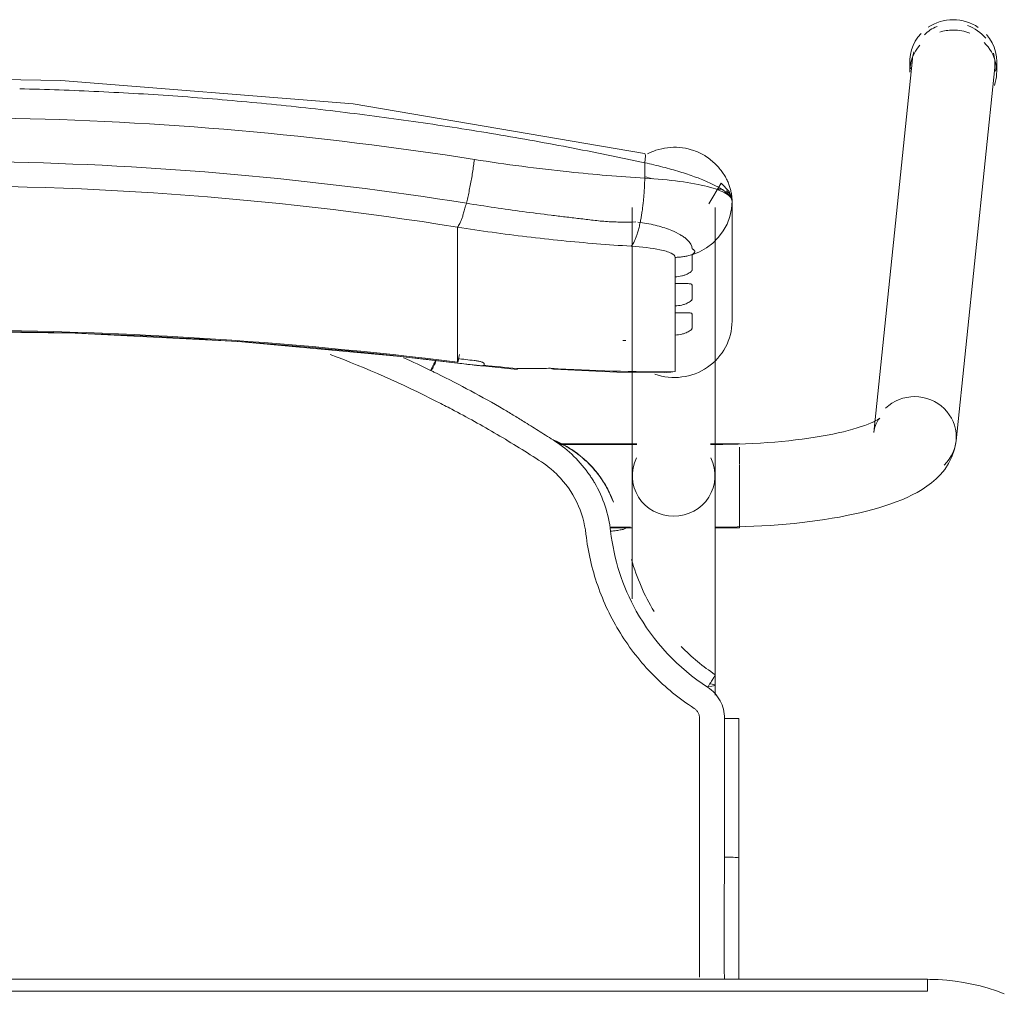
# Model space of a CAD drawing. Header units: metres. Extents: x 3 to 43.5, y -74 to -48.5.
# Tile 125 of 209: x 37.07 to 37.316, y -54.584 to -54.341. Entities that reach past the tile are written whole.
import ezdxf

# ---------------------------------------------------------------- set-up
doc = ezdxf.new("R2010")
doc.units = ezdxf.units.M
doc.layers.add('I-FURN', color=7, linetype='Continuous', lineweight=18)

# ---------------------------------------------------------------- blocks, each defined once
blk = doc.blocks.new('ConjuntoParaAlunoTamanho6 - CJA06_ConjuntoParaAlunoTamanho6-V15-1PAV - FRIGORÍFICA')
at = {"layer": 'I-FURN', "color": 253, "true_color": 0xaaaaaa}
for p, q in [((0.24321, 0.29526), (0.23354, 0.20182)), ((0.24254, 0.29456), (0.24254, 0.29197)), ((0.25413, 0.19969), (0.2638, 0.29312)), ((0.2643, 0.29197), (0.2643, 0.29456)), ((0.1981, 0.22964), (0.1981, 0.25969)), ((0.17315, 0.25812), (0.17315, 0.19097)), ((0.19385, 0.19097), (0.19385, 0.25812)), ((0.17457, 0.25441), (0.17513, 0.25435)), ((0.1959, 0.25221), (0.19685, 0.25395)), ((0.19685, 0.25395), (0.19754, 0.2558)), ((0.12943, 0.2438), (0.12943, 0.25317)), ((0.19471, 0.25062), (0.1959, 0.25221)), ((0.12943, 0.24214), (0.12943, 0.2438)), ((0.12943, 0.24214), (0.12943, 0.23653)), ((0.18386, 0.23904), (0.18386, 0.24073)), ((0.12943, 0.23653), (0.12943, 0.23486)), ((0.12943, 0.23486), (0.12943, 0.22925)), ((0.18386, 0.23176), (0.18386, 0.23345)), ((0.12943, 0.22759), (0.12943, 0.22925)), ((0.12943, 0.22759), (0.12943, 0.22197)), ((0.18386, 0.21701), (0.18386, 0.22617)), ((0.12943, 0.22031), (0.12943, 0.22197)), ((0.12946, 0.21915), (0.14434, 0.21757)), ((0.17944, 0.21689), (0.18173, 0.21678)), ((0.17429, 0.19894), (0.15474, 0.19894)), ((0.17429, 0.19879), (0.15494, 0.19879)), ((0.2, 0.19894), (0.19271, 0.19894)), ((0.19385, 0.19879), (0.19271, 0.19879)), ((0.19385, 0.19845), (0.19385, 0.19879)), ((0.19385, 0.19764), (0.19385, 0.19845)), ((0.2, 0.1938), (0.2, 0.19814)), ((0.19385, 0.1916), (0.19385, 0.19367)), ((0.2, 0.18573), (0.2, 0.19364)), ((0.19385, 0.18582), (0.19385, 0.18688)), ((0.19385, 0.18371), (0.19385, 0.18582)), ((0.2, 0.17794), (0.2, 0.1856)), ((0.16757, 0.17809), (0.17268, 0.17809)), ((0.1676, 0.17794), (0.17323, 0.17794)), ((0.19377, 0.17794), (0.2, 0.17794)), ((0.19385, 0.17809), (0.19385, 0.17951)), ((0.19385, 0.13604), (0.19385, 0.13857)), ((0.19983, 0.13021), (0.19982, 0.0953)), ((0.19982, 0.06497), (0.19982, 0.0953)), ((0.247, 0.06497), (-0.247, 0.06497)), ((0.247, 0.06497), (-0.247, 0.06497)), ((0.247, 0.06497), (0.247, 0.06197))]:
    blk.add_line(p, q, dxfattribs=at)
at = {"layer": 'I-FURN', "color": 253, "true_color": 0xaaaaaa, "flags": 128}
for points in [[(0.17623, 0.27161), (0.10331, 0.28398), (0.03018, 0.28985), (0.0001, 0.2904)], [(0.17627, 0.2654), (0.17627, 0.26637), (0.17627, 0.26734), (0.17627, 0.26831), (0.17627, 0.26928)], [(0.1981, 0.25971), (0.19792, 0.26092), (0.19739, 0.26208), (0.1954, 0.2642), (0.19227, 0.25896)], [(0.19754, 0.2558), (0.19796, 0.25773), (0.1981, 0.25969)], [(0.1981, 0.25971), (0.1981, 0.2522), (0.1981, 0.24468)], [(0.1981, 0.22964), (0.1981, 0.23715), (0.1981, 0.24467), (0.1981, 0.25218), (0.1981, 0.25969)], [(0.19172, 0.24799), (0.19331, 0.2492), (0.19471, 0.25062)], [(0.1881, 0.24628), (0.18997, 0.24701), (0.19172, 0.24799)], [(0.18386, 0.24073), (0.18386, 0.24195), (0.18386, 0.24317), (0.18386, 0.24439), (0.18386, 0.24561)], [(0.1881, 0.24628), (0.1881, 0.24532), (0.1881, 0.24435), (0.1881, 0.24339), (0.1881, 0.24243)], [(0.18386, 0.23345), (0.18386, 0.23485), (0.18386, 0.23624), (0.18386, 0.23764), (0.18386, 0.23904)], [(0.1881, 0.23868), (0.1881, 0.2378), (0.1881, 0.23692), (0.1881, 0.23603), (0.1881, 0.23515)], [(0.18386, 0.22617), (0.18386, 0.22757), (0.18386, 0.22897), (0.18386, 0.23036), (0.18386, 0.23176)], [(0.1881, 0.23141), (0.1881, 0.23052), (0.1881, 0.22964), (0.1881, 0.22876), (0.1881, 0.22787)], [(-0.12926, 0.21915), (-0.08865, 0.22342), (-0.0479, 0.2261), (-0.00707, 0.22717), (0.03376, 0.22666), (0.07455, 0.22454), (0.11521, 0.22083), (0.12946, 0.21915)], [(0.12943, 0.21937), (0.12943, 0.21961), (0.12943, 0.21984), (0.12943, 0.22007), (0.12943, 0.22031)], [(0.1361, 0.21901), (0.1361, 0.21893), (0.1361, 0.21886), (0.1361, 0.21878), (0.1361, 0.2187)], [(0.15351, 0.21761), (0.16928, 0.2169), (0.18131, 0.21677)], [(0.18173, 0.21678), (0.18279, 0.21686), (0.18386, 0.21701)], [(0.23507, 0.20536), (0.23501, 0.20531), (0.23482, 0.20518), (0.23451, 0.20499), (0.23408, 0.20476), (0.23355, 0.20449), (0.23291, 0.2042), (0.23217, 0.20389), (0.23133, 0.20358), (0.23041, 0.20326), (0.22941, 0.20294), (0.22832, 0.20262), (0.22717, 0.2023), (0.22594, 0.20199), (0.22464, 0.20169), (0.22328, 0.2014), (0.22186, 0.20112), (0.22039, 0.20086), (0.21886, 0.2006), (0.21729, 0.20036), (0.21567, 0.20014), (0.214, 0.19993), (0.2123, 0.19973), (0.21057, 0.19956), (0.2088, 0.1994), (0.207, 0.19926), (0.20518, 0.19913), (0.20334, 0.19903), (0.20148, 0.19894), (0.19961, 0.19888), (0.19772, 0.19883), (0.19583, 0.1988), (0.19394, 0.19879), (0.19385, 0.19879)], [(0.23354, 0.20182), (0.23373, 0.20287), (0.23403, 0.20376), (0.23437, 0.20445), (0.23469, 0.20492), (0.23492, 0.20521), (0.23505, 0.20534), (0.23507, 0.20536)], [(0.25413, 0.19969), (0.25375, 0.19762), (0.25311, 0.19572), (0.25226, 0.19403), (0.25129, 0.19256), (0.25023, 0.19128), (0.24913, 0.19017), (0.24799, 0.18919), (0.24683, 0.18832), (0.24563, 0.18753), (0.24441, 0.18681), (0.24316, 0.18615), (0.24188, 0.18553), (0.24055, 0.18496), (0.23919, 0.18441), (0.23778, 0.1839), (0.23633, 0.18341), (0.23483, 0.18295), (0.2333, 0.18251), (0.23171, 0.1821), (0.23008, 0.1817), (0.22841, 0.18133), (0.2267, 0.18098), (0.22495, 0.18064), (0.22315, 0.18033), (0.22132, 0.18004), (0.21946, 0.17976), (0.21756, 0.17951), (0.21562, 0.17928), (0.21366, 0.17906), (0.21168, 0.17887), (0.20967, 0.1787), (0.20763, 0.17855), (0.20558, 0.17842), (0.20352, 0.17831), (0.20144, 0.17823), (0.19935, 0.17816), (0.19725, 0.17811), (0.19515, 0.17809), (0.19385, 0.17809)], [(0.17315, 0.16015), (0.17315, 0.162), (0.17315, 0.16382), (0.17315, 0.1656), (0.17315, 0.16735), (0.17315, 0.16905), (0.17315, 0.17071), (0.17315, 0.17233), (0.17315, 0.1739), (0.17315, 0.17541), (0.17315, 0.17687), (0.17315, 0.17828), (0.17315, 0.17963), (0.17315, 0.18092), (0.17315, 0.18215), (0.17315, 0.18331), (0.17315, 0.18441), (0.17315, 0.18544), (0.17315, 0.1864), (0.17315, 0.18729), (0.17315, 0.1881), (0.17315, 0.18885), (0.17315, 0.18951), (0.17315, 0.19011), (0.17315, 0.19062), (0.17315, 0.19097)], [(0.19385, 0.19097), (0.19385, 0.19051), (0.19385, 0.18998), (0.19385, 0.18937), (0.19385, 0.18869), (0.19385, 0.18793), (0.19385, 0.1871), (0.19385, 0.18619), (0.19385, 0.18522), (0.19385, 0.18417), (0.19385, 0.18306), (0.19385, 0.18188), (0.19385, 0.18064), (0.19385, 0.17934), (0.19385, 0.17798), (0.19385, 0.17656), (0.19385, 0.17508), (0.19385, 0.17355), (0.19385, 0.17198), (0.19385, 0.17035), (0.19385, 0.16868), (0.19385, 0.16696), (0.19385, 0.16521), (0.19385, 0.16342), (0.19385, 0.16159), (0.19385, 0.15974), (0.19385, 0.15785), (0.19385, 0.15594), (0.19385, 0.15401), (0.19385, 0.15206), (0.19385, 0.15009), (0.19385, 0.14811), (0.19385, 0.14612), (0.19385, 0.14413), (0.19385, 0.14213), (0.19385, 0.14013), (0.19385, 0.13857)], [(0.16841, 0.18432), (0.16841, 0.18434), (0.16841, 0.18435), (0.16841, 0.18437), (0.16841, 0.18438)], [(0.19623, 0.13025), (0.19623, 0.12639), (0.19623, 0.12254), (0.19623, 0.11868), (0.19623, 0.11483), (0.19623, 0.11097), (0.19623, 0.10712), (0.19623, 0.10327), (0.19623, 0.09941), (0.19623, 0.09556)], [(0.2662, 0.06136), (0.26421, 0.06209), (0.2622, 0.06274), (0.26015, 0.06331), (0.25809, 0.06379), (0.25601, 0.0642), (0.25391, 0.06451), (0.25181, 0.06475), (0.24969, 0.0649), (0.24757, 0.06496), (0.247, 0.06497)], [(0.247, 0.06197), (0.1235, 0.06197), (0, 0.06197), (-0.1235, 0.06197), (-0.247, 0.06197)], [(-0.247, 0.06197), (-0.1235, 0.06197), (0, 0.06197), (0.1235, 0.06197), (0.247, 0.06197)]]:
    blk.add_lwpolyline(points, dxfattribs=at)
at = {"layer": 'I-FURN', "color": 253, "true_color": 0xaaaaaa}
for centre, major_axis, ratio, start_param, end_param in [((0.25351, 0.29419), (-0.01029, 0.00107), 0.967158, 5.223081, 5.597593), ((0.25342, 0.29456), (0.01088, 0), 0.965926, 1.570796, 2.182166), ((0.25342, 0.29456), (-0.01088, 0), 0.965926, 4.098128, 4.712389), ((0.25351, 0.29419), (-0.01029, 0.00107), 0.967158, 3.921544, 4.46746), ((0.25342, 0.29456), (0.01088, 0), 0.965926, 2.404321, 3.312013), ((0.25342, 0.29197), (0.01088, 0), 0.965926, 1.581694, 1.883969), ((0.25342, 0.29197), (0.01088, 0), 0.965926, 1.176355, 1.570796), ((0.25342, 0.29456), (0.01088, 0), 0.965926, 6.052088, 6.985956), ((0.25342, 0.29197), (0.01088, 0), 0.965926, 2.446266, 3.141593), ((0.25342, 0.29197), (0.01088, 0), 0.965926, 5.959867, 7.062609), ((0.25351, 0.29419), (-0.01029, 0.00107), 0.967158, 6.102343, 6.382991), ((0.25351, 0.29419), (-0.01029, 0.00107), 0.967158, 3.141593, 3.502975), ((0.0001, -0.77159), (1.0211, 0), 0.978148, 1.443771, 1.697822), ((0.0001, -0.77117), (1.0209, 0), 0.978148, 1.443771, 1.697822), ((0.1837, 0.22964), (0.0144, 0), 0.978148, 4.362105, 6.283185), ((0.17947, 0.60128), (0.385, 0), 0.978148, 4.689765, 4.691852), ((0.17947, 0.60356), (0.395, 0), 0.978148, 4.585364, 4.595996), ((0.1307, 0.22908), (0.00124, 0.00992), 0.026339, 3.316669, 3.819869), ((0.17947, 0.60221), (0.3948, 0), 0.978148, 4.585364, 4.595936), ((0.17947, 0.60263), (0.395, 0), 0.978148, 4.602237, 4.623287), ((0.14521, 0.22754), (0.00087, 0.00996), 0.018501, 2.93296, 3.325659), ((0.17947, 0.60336), (0.395, 0), 0.978148, 4.644485, 4.723499), ((0.24383, 0.20075), (-0.01029, 0.00107), 0.967158, 4.812195, 5.597593), ((0.24383, 0.20075), (-0.01029, 0.00107), 0.967158, 3.241398, 4.812195), ((0.24383, 0.20075), (-0.01029, 0.00107), 0.967158, 2.456, 3.241398), ((0.1835, 0.19097), (0.01035, 0), 0.978148, 2.686587, 4.712389), ((0.1835, 0.19097), (0.01035, 0), 0.978148, 4.712389, 6.738191), ((0.1835, 0.13857), (0.01035, 0), 0.069756, 5.759587, 6.776353)]:
    blk.add_ellipse(centre, major_axis=major_axis, ratio=ratio, start_param=start_param, end_param=end_param, dxfattribs=at)
for points in [[(0.03973, 0.28708), (0.03313, 0.2874), (0.02653, 0.28763), (0.01992, 0.28779)], [(0.0595, 0.28591), (0.05292, 0.28638), (0.04633, 0.28677), (0.03973, 0.28708)], [(0.07921, 0.28427), (0.07265, 0.28489), (0.06608, 0.28544), (0.0595, 0.28591)], [(0.09885, 0.28217), (0.09232, 0.28294), (0.08577, 0.28365), (0.07921, 0.28427)], [(0.11839, 0.27961), (0.11189, 0.28054), (0.10538, 0.28139), (0.09885, 0.28217)], [(0.13782, 0.27661), (0.13136, 0.27768), (0.12489, 0.27868), (0.11839, 0.27961)], [(0.15712, 0.27316), (0.15071, 0.27438), (0.14427, 0.27553), (0.13782, 0.27661)], [(0.17627, 0.26928), (0.16991, 0.27065), (0.16353, 0.27194), (0.15712, 0.27316)], [(0.17627, 0.26928), (0.17633, 0.26966), (0.17642, 0.27037), (0.17644, 0.2712), (0.17636, 0.27149), (0.1763, 0.27156)], [(0.13164, 0.25914), (0.13175, 0.25959), (0.13198, 0.26053), (0.13231, 0.26203), (0.13262, 0.26359), (0.13292, 0.2652), (0.1332, 0.26684), (0.13344, 0.26848), (0.13359, 0.26956), (0.13366, 0.2701)], [(0.17513, 0.25435), (0.1752, 0.25471), (0.17534, 0.25544), (0.17553, 0.25659), (0.17571, 0.25778), (0.17586, 0.25902), (0.17599, 0.26028), (0.1761, 0.26156), (0.17618, 0.26285), (0.17624, 0.26413), (0.17626, 0.26498), (0.17627, 0.2654)], [(0.1981, 0.25969), (0.1981, 0.26035), (0.19703, 0.26165), (0.19239, 0.26338), (0.18523, 0.2647), (0.17934, 0.26523), (0.17627, 0.2654)], [(0.17811, 0.26528), (0.17751, 0.26545), (0.1769, 0.26561), (0.17629, 0.26577)], [(0.12943, 0.25317), (0.12952, 0.25327), (0.1297, 0.25353), (0.13, 0.25409), (0.13031, 0.25481), (0.13064, 0.25568), (0.13097, 0.2567), (0.1313, 0.25786), (0.13153, 0.2587), (0.13164, 0.25914)], [(0.17285, 0.2484), (0.17297, 0.2485), (0.1732, 0.24877), (0.17355, 0.24934), (0.17389, 0.25006), (0.17423, 0.25093), (0.17455, 0.25195), (0.17485, 0.25308), (0.17504, 0.25392), (0.17513, 0.25435)], [(0.18386, 0.24561), (0.18422, 0.24561), (0.18494, 0.24565), (0.18601, 0.24578), (0.18707, 0.24599), (0.18776, 0.24617), (0.1881, 0.24628)], [(0.12434, 0.2095), (0.11559, 0.21393), (0.10668, 0.21788), (0.09759, 0.22133)], [(0.11594, 0.2205), (0.11821, 0.21947), (0.12046, 0.21841), (0.1227, 0.21732)], [(0.1227, 0.21732), (0.12291, 0.21776), (0.12336, 0.21866), (0.12377, 0.21945), (0.12395, 0.2198)], [(0.1336, 0.21981), (0.13377, 0.21979), (0.1341, 0.21974), (0.13456, 0.21967), (0.13499, 0.21957), (0.13538, 0.21946), (0.13569, 0.21935), (0.13593, 0.21923), (0.13606, 0.21912), (0.1361, 0.21905), (0.1361, 0.21901)], [(0.12436, 0.21651), (0.12408, 0.21665), (0.12353, 0.21692), (0.12297, 0.21719), (0.1227, 0.21732)], [(0.12334, 0.21813), (0.12319, 0.21783), (0.12304, 0.21753), (0.12289, 0.21723)], [(0.1361, 0.2187), (0.1361, 0.21868), (0.13609, 0.21865), (0.13607, 0.21862), (0.13605, 0.2186)], [(0.14432, 0.21779), (0.14576, 0.21776), (0.1486, 0.21775), (0.15133, 0.21782), (0.15267, 0.21788)], [(0.15267, 0.21788), (0.1532, 0.21758), (0.15369, 0.21752), (0.15417, 0.21772)], [(0.14098, 0.20758), (0.13826, 0.20916), (0.13276, 0.21224), (0.12717, 0.21512), (0.12436, 0.21651)], [(0.12798, 0.20762), (0.12738, 0.20794), (0.12617, 0.20857), (0.12495, 0.20919), (0.12434, 0.2095)], [(0.1504, 0.19445), (0.14673, 0.19684), (0.13935, 0.20142), (0.13181, 0.20561), (0.12798, 0.20762)], [(0.14635, 0.20432), (0.14546, 0.20487), (0.14368, 0.20597), (0.14188, 0.20704), (0.14098, 0.20758)], [(0.15378, 0.19963), (0.15256, 0.20043), (0.1501, 0.202), (0.14762, 0.20355), (0.14638, 0.20431)], [(0.15863, 0.1971), (0.15703, 0.19822), (0.15531, 0.19916), (0.1535, 0.1999)], [(0.15374, 0.19972), (0.15472, 0.19931), (0.15575, 0.19881), (0.1568, 0.1982)], [(0.1625, 0.1911), (0.16134, 0.1928), (0.15869, 0.19594), (0.1555, 0.19851), (0.15378, 0.19963)], [(0.15448, 0.19112), (0.15386, 0.19174), (0.15256, 0.19292), (0.15114, 0.19396), (0.1504, 0.19445)], [(0.16156, 0.17636), (0.16124, 0.17915), (0.15968, 0.18454), (0.15645, 0.18912), (0.15448, 0.19112)], [(0.16371, 0.18924), (0.16352, 0.18955), (0.16313, 0.19018), (0.16271, 0.1908), (0.1625, 0.1911)], [(0.16501, 0.19076), (0.16537, 0.19026), (0.16604, 0.18925), (0.16695, 0.18767), (0.16775, 0.18603), (0.1682, 0.1849), (0.16841, 0.18432)], [(0.16774, 0.17706), (0.1675, 0.1792), (0.16656, 0.18343), (0.16479, 0.18738), (0.16371, 0.18924)], [(0.17146, 0.1778), (0.17147, 0.17776), (0.17128, 0.17766), (0.17046, 0.17746), (0.16921, 0.17725), (0.16823, 0.17712), (0.16774, 0.17706)], [(0.1786, 0.15703), (0.17614, 0.16106), (0.17425, 0.16545), (0.17298, 0.17)], [(0.19391, 0.14119), (0.19084, 0.14321), (0.18795, 0.1456), (0.18537, 0.14827)], [(0.19199, 0.13805), (0.19225, 0.13846), (0.19278, 0.13928), (0.19344, 0.14033), (0.19385, 0.14103), (0.19393, 0.14119), (0.19391, 0.14119)], [(0.19623, 0.13025), (0.19622, 0.13104), (0.19604, 0.13255), (0.19519, 0.13473), (0.19383, 0.13663), (0.19265, 0.13762), (0.19199, 0.13805)], [(0.19, 0.13025), (0.19, 0.1305), (0.18994, 0.13099), (0.18966, 0.1317), (0.18922, 0.13231), (0.18884, 0.13263), (0.18863, 0.13277)], [(0.19, 0.09555), (0.19, 0.09868), (0.19, 0.10482), (0.19, 0.11314), (0.19, 0.12173), (0.19, 0.1274), (0.19, 0.13025)], [(0.19982, 0.1302), (0.19984, 0.13021), (0.19969, 0.13022), (0.19891, 0.13024), (0.1977, 0.13025), (0.19672, 0.13025), (0.19623, 0.13025)], [(0.19982, 0.1302), (0.19982, 0.12729), (0.19982, 0.12438), (0.19982, 0.12147)], [(0.19982, 0.09529), (0.19982, 0.1011), (0.19982, 0.11273), (0.19982, 0.12438), (0.19982, 0.1302)], [(0.19982, 0.11273), (0.19982, 0.10691), (0.19982, 0.1011), (0.19982, 0.09528)], [(0.19623, 0.09556), (0.19662, 0.09556), (0.19701, 0.09556), (0.19738, 0.09555)], [(0.19738, 0.09555), (0.19775, 0.09554), (0.1981, 0.09553), (0.19841, 0.09551)], [(0.19982, 0.0953), (0.19982, 0.0953), (0.19982, 0.09529), (0.19982, 0.09529)], [(0.19982, 0.06497), (0.19982, 0.07507), (0.19982, 0.08518), (0.19982, 0.09529)], [(0.19982, 0.07534), (0.19982, 0.07188), (0.19982, 0.06842), (0.19982, 0.06497)]]:
    blk.add_open_spline(points, degree=3, dxfattribs=at)
for points, knots in [([(-0.13346, 0.2701), (-0.0847, 0.2778), (0.00519, 0.28415), (0.09466, 0.27626), (0.13366, 0.2701)], [-1, -1, -1, -1, -0.444444, 0, 0, 0, 0]), ([(0.17699, 0.27153), (0.17765, 0.27187), (0.17927, 0.27255), (0.18196, 0.27315), (0.18496, 0.2732), (0.18741, 0.27274), (0.18905, 0.27216), (0.18996, 0.27176), (0.19062, 0.27143), (0.19127, 0.27106), (0.19212, 0.27051), (0.19313, 0.26973), (0.19423, 0.2687), (0.19516, 0.26763), (0.19594, 0.26656), (0.1966, 0.26547), (0.19712, 0.26439), (0.19752, 0.26334), (0.1978, 0.26234), (0.19804, 0.26108), (0.1981, 0.26023), (0.1981, 0.25971)], [0.3275759, 0.3275759, 0.3275759, 0.3275759, 0.375, 0.4375, 0.5, 0.5625, 0.59375, 0.609375, 0.625, 0.640625, 0.65625, 0.6875, 0.71875, 0.75, 0.78125, 0.8125, 0.84375, 0.875, 0.90625, 0.9375, 1, 1, 1, 1]), ([(-0.13144, 0.25914), (-0.08343, 0.26683), (0.00512, 0.27318), (0.09323, 0.26529), (0.13164, 0.25914)], [-1, -1, -1, -1, -0.444444, 0, 0, 0, 0]), ([(0.13366, 0.2701), (0.14155, 0.26885), (0.15578, 0.26699), (0.16997, 0.2658), (0.17627, 0.2654)], [-1, -1, -1, -1, -0.444444, 0, 0, 0, 0]), ([(0.17627, 0.26928), (0.1778, 0.26895), (0.18084, 0.26823), (0.1851, 0.26704), (0.18885, 0.26578), (0.19302, 0.26411), (0.19708, 0.26187), (0.1981, 0.26034), (0.1981, 0.25971)], [0, 0, 0, 0, 0.125, 0.25, 0.375, 0.5, 0.75, 1, 1, 1, 1]), ([(0.12943, 0.25317), (0.08224, 0.26075), (-0.00484, 0.26702), (-0.09148, 0.25924), (-0.12923, 0.25317)], [-1, -1, -1, -1, -0.444444, 0, 0, 0, 0]), ([(0.19589, 0.26257), (0.19565, 0.26263), (0.19517, 0.26271), (0.1947, 0.26267), (0.19448, 0.26263)], [0.3140409, 0.3140409, 0.3140409, 0.3140409, 0.375, 0.4333514, 0.4333514, 0.4333514, 0.4333514]), ([(0.1981, 0.25971), (0.1981, 0.26024), (0.19787, 0.26101), (0.19723, 0.26183), (0.19682, 0.26214), (0.1966, 0.26226)], [0, 0, 0, 0, 0.125, 0.1875, 0.25, 0.25, 0.25, 0.25]), ([(0.13164, 0.25914), (0.13399, 0.25877), (0.13871, 0.25805), (0.14577, 0.25706), (0.15166, 0.25629), (0.15577, 0.2558), (0.15812, 0.25552), (0.15988, 0.25532), (0.16163, 0.25511), (0.16339, 0.25489), (0.16514, 0.25469), (0.16691, 0.25455), (0.16868, 0.25447), (0.17104, 0.2544), (0.17282, 0.25442), (0.17401, 0.25447)], [0, 0, 0, 0, 0.166667, 0.333333, 0.5, 0.583333, 0.625, 0.666667, 0.708333, 0.75, 0.791667, 0.833333, 0.875, 0.916667, 1, 1, 1, 1]), ([(0.17513, 0.25435), (0.17661, 0.25414), (0.17948, 0.25358), (0.18284, 0.25246), (0.1849, 0.25145), (0.18608, 0.25069), (0.18754, 0.24953), (0.18812, 0.24854), (0.1881, 0.24778)], [0, 0, 0, 0, 0.2, 0.4, 0.55, 0.625, 0.7, 1, 1, 1, 1]), ([(0.12943, 0.25317), (0.13522, 0.25225), (0.14681, 0.25064), (0.16129, 0.24919), (0.16997, 0.24858), (0.17285, 0.2484)], [0, 0, 0, 0, 0.4, 0.8, 1, 1, 1, 1]), ([(0.17285, 0.2484), (0.17555, 0.24823), (0.17966, 0.24775), (0.18317, 0.24668), (0.18386, 0.24597), (0.18386, 0.24561)], [0, 0, 0, 0, 0.444444, 0.722222, 1, 1, 1, 1]), ([(0.1881, 0.24778), (0.18821, 0.24772), (0.18836, 0.24763), (0.18849, 0.24751), (0.18856, 0.24744), (0.1886, 0.24738), (0.18864, 0.24733), (0.1887, 0.24726), (0.18876, 0.24718), (0.1888, 0.24708), (0.18879, 0.247), (0.18877, 0.24693), (0.18873, 0.24686), (0.18866, 0.24676), (0.1885, 0.24657), (0.18828, 0.2464), (0.1881, 0.24628)], [0, 0, 0, 0, 0.166667, 0.25, 0.291667, 0.333333, 0.375, 0.416667, 0.5, 0.583333, 0.625, 0.666667, 0.708333, 0.75, 0.833333, 1, 1, 1, 1]), ([(0.1881, 0.24243), (0.1881, 0.24236), (0.18804, 0.24222), (0.18782, 0.24198), (0.18743, 0.2417), (0.18691, 0.24142), (0.18629, 0.24117), (0.18532, 0.24088), (0.18448, 0.24075), (0.18386, 0.24073)], [0, 0, 0, 0, 0.125, 0.25, 0.375, 0.5, 0.625, 0.75, 1, 1, 1, 1]), ([(0.18386, 0.23904), (0.18448, 0.23902), (0.18532, 0.23903), (0.18629, 0.23904), (0.18691, 0.23904), (0.18743, 0.23902), (0.18782, 0.23896), (0.18804, 0.23885), (0.1881, 0.23875), (0.1881, 0.23868)], [0, 0, 0, 0, 0.25, 0.375, 0.5, 0.625, 0.75, 0.875, 1, 1, 1, 1]), ([(0.1881, 0.23515), (0.1881, 0.23508), (0.18804, 0.23494), (0.18782, 0.2347), (0.18743, 0.23442), (0.18691, 0.23414), (0.18629, 0.23389), (0.18532, 0.2336), (0.18448, 0.23348), (0.18386, 0.23345)], [0, 0, 0, 0, 0.125, 0.25, 0.375, 0.5, 0.625, 0.75, 1, 1, 1, 1]), ([(0.18386, 0.23176), (0.18448, 0.23175), (0.18532, 0.23175), (0.18629, 0.23176), (0.18691, 0.23176), (0.18743, 0.23174), (0.18782, 0.23168), (0.18804, 0.23158), (0.1881, 0.23147), (0.1881, 0.23141)], [0, 0, 0, 0, 0.25, 0.375, 0.5, 0.625, 0.75, 0.875, 1, 1, 1, 1]), ([(0.1881, 0.22787), (0.1881, 0.22781), (0.18804, 0.22767), (0.18782, 0.22742), (0.18743, 0.22714), (0.18691, 0.22687), (0.18629, 0.22661), (0.18532, 0.22633), (0.18448, 0.2262), (0.18386, 0.22617)], [0, 0, 0, 0, 0.125, 0.25, 0.375, 0.5, 0.625, 0.75, 1, 1, 1, 1]), ([(0.12413, 0.21975), (0.12407, 0.21963), (0.12384, 0.21913), (0.12356, 0.21856), (0.12335, 0.21813)], [0.6596763, 0.6596763, 0.6596763, 0.6596763, 0.75, 1, 1, 1, 1]), ([(0.13605, 0.2186), (0.13602, 0.21857), (0.13593, 0.21853), (0.13575, 0.2185), (0.13549, 0.21849), (0.13508, 0.2185), (0.13445, 0.21856), (0.1339, 0.21862), (0.1336, 0.21866)], [0, 0, 0, 0, 0.125, 0.25, 0.375, 0.5, 0.75, 1, 1, 1, 1]), ([(0.15683, 0.19818), (0.15764, 0.19771), (0.15919, 0.19669), (0.16207, 0.19434), (0.16393, 0.19226), (0.16501, 0.19076)], [0, 0, 0, 0, 0.25, 0.5, 1, 1, 1, 1]), ([(0.16841, 0.18438), (0.16796, 0.18563), (0.16686, 0.18807), (0.16383, 0.19273), (0.16081, 0.19558), (0.15863, 0.1971)], [0, 0, 0, 0, 0.25, 0.5, 1, 1, 1, 1]), ([(0.18863, 0.13277), (0.18486, 0.13521), (0.17974, 0.13937), (0.17389, 0.14605), (0.17007, 0.15149), (0.1669, 0.15732), (0.16353, 0.16552), (0.16208, 0.17192), (0.16156, 0.17636)], [0, 0, 0, 0, 0.25, 0.375, 0.5, 0.625, 0.75, 1, 1, 1, 1]), ([(0.16774, 0.17706), (0.16854, 0.1701), (0.17345, 0.15474), (0.18461, 0.14281), (0.19199, 0.13805)], [0, 0, 0, 0, 0.444444, 1, 1, 1, 1]), ([(0.19, 0.06548), (0.19, 0.06617), (0.19, 0.06811), (0.19, 0.07088), (0.19, 0.07365), (0.19, 0.07618), (0.19, 0.07838), (0.19, 0.0801), (0.19, 0.08153), (0.19, 0.08284), (0.19, 0.08398), (0.19, 0.08486), (0.19, 0.08558), (0.19, 0.08626), (0.19, 0.0868), (0.19, 0.08716), (0.19, 0.08749), (0.19, 0.08795), (0.19, 0.08848), (0.19, 0.089), (0.19, 0.08963), (0.19, 0.09074), (0.19, 0.09261), (0.19, 0.0945), (0.19, 0.09555)], [0.4659091, 0.4659091, 0.4659091, 0.4659091, 0.4772727, 0.5, 0.5227273, 0.5454545, 0.5681818, 0.5909091, 0.6136364, 0.6363636, 0.6590909, 0.6818182, 0.7045455, 0.7272727, 0.75, 0.7727273, 0.7954545, 0.8181818, 0.8409091, 0.8636364, 0.8863636, 0.9090909, 0.9545455, 1, 1, 1, 1]), ([(0.19618, 0.06498), (0.19616, 0.06721), (0.1961, 0.07741), (0.19616, 0.08755), (0.19623, 0.09556)], [0.8400419, 0.8400419, 0.8400419, 0.8400419, 0.875, 1, 1, 1, 1]), ([(0.19841, 0.09551), (0.19872, 0.09549), (0.19926, 0.09545), (0.19973, 0.09538), (0.19982, 0.09532), (0.19982, 0.0953)], [0.4, 0.4, 0.4, 0.4, 0.6, 0.8, 0.9699288, 0.9699288, 0.9699288, 0.9699288])]:
    blk.add_open_spline(points, degree=3, knots=knots, dxfattribs=at)
blk = doc.blocks.new('4 GRE - ESCOLA DE CINEMA E AUDIOVISUAL CINE REX R07_rvt-1-1PAV - FRIGORÍFICA')
at = {"layer": 'I-FURN', "color": 253, "lineweight": 18, "true_color": 0xaaaaaa}
blk.add_blockref('ConjuntoParaAlunoTamanho6 - CJA06_ConjuntoParaAlunoTamanho6-V15-1PAV - FRIGORÍFICA', (37.04989, -54.6463), dxfattribs=at)

msp = doc.modelspace()

# ---------------------------------------------------------------- block references
at = {"lineweight": 5}
msp.add_blockref('4 GRE - ESCOLA DE CINEMA E AUDIOVISUAL CINE REX R07_rvt-1-1PAV - FRIGORÍFICA', (0, 0), dxfattribs=at)

doc.saveas('drawing.dxf')
